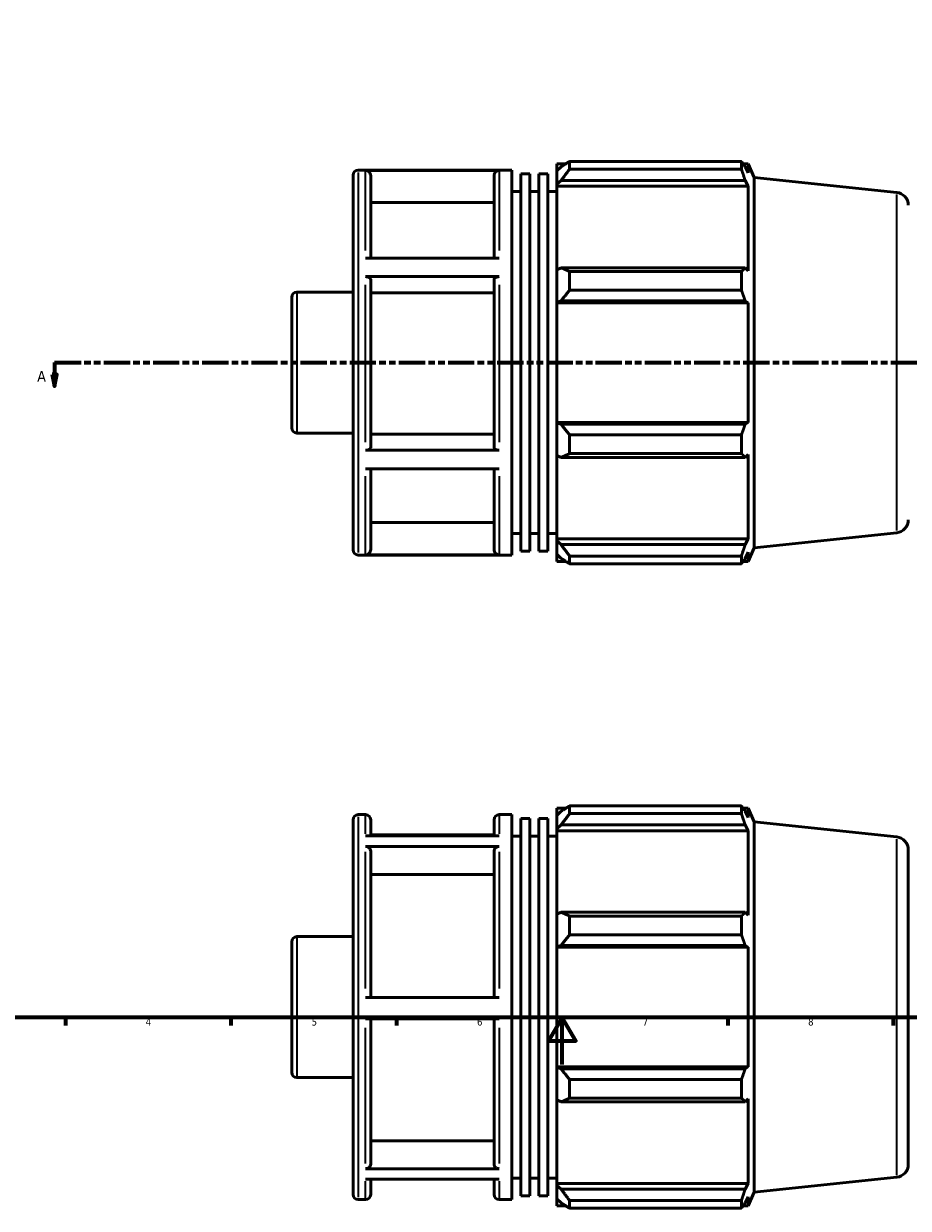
# Model space of a CAD drawing. Header units: millimetres. Extents: x -9 to 945, y -61 to 942.
# Tile 2 of 6: x 193 to 567, y -61 to 441. Entities that reach past the tile are written whole.
import ezdxf

# ---------------------------------------------------------------- set-up
doc = ezdxf.new("R2010")
doc.units = ezdxf.units.MM
doc.linetypes.add('DOUBLE_DASH_CHAIN', pattern=[1.2403, 0.6614, -0.0827, 0.1654, -0.0827, 0.1654, -0.0827])
for name, color, linetype, lineweight in [('Border (ANSI)', 7, 'Continuous', 70), ('Section Line (ANSI)', 7, 'DOUBLE_DASH_CHAIN', 70), ('Visible (ANSI)', 7, 'Continuous', 50), ('Visible Narrow (ANSI)', 7, 'Continuous', 35)]:
    doc.layers.add(name, color=color, linetype=linetype, lineweight=lineweight)
doc.styles.add('Label Text (ANSI)', font='tahoma.ttf')
doc.styles.add('Note Text (ANSI)', font='tahoma.ttf')

# ---------------------------------------------------------------- blocks, each defined once
blk = doc.blocks.new('Borders Default Border')
at = {"layer": 'Border (ANSI)'}
for p, q in [((210.25, 20), (210.25, 16.55)), ((280.33, 20), (280.33, 16.55)), ((350.42, 20), (350.42, 16.55)), ((490.58, 20), (490.58, 16.55)), ((560.67, 20), (560.67, 16.55))]:
    blk.add_line(p, q, dxfattribs=at)
at = {"layer": 'Border (ANSI)', "flags": 128}
for points in [[(20, 20), (20, 574), (821, 574), (821, 20), (20, 20)], [(420.5, 0), (420.5, 20), (414.73, 10), (426.27, 10), (420.5, 20)]]:
    blk.add_lwpolyline(points, dxfattribs=at)
at = {"layer": 'Border (ANSI)', "char_height": 3.05, "attachment_point": 7, "style": 'Note Text (ANSI)'}
for s, insert in [('4', (244.23, 16.55)), ('5', (314.48, 16.49)), ('6', (384.49, 16.49)), ('7', (454.6, 16.55)), ('8', (524.63, 16.48))]:
    blk.add_mtext(s, dxfattribs=dict(at, insert=insert))
blk = doc.blocks.new('2dTransSection0')
at = {"layer": 'Section Line (ANSI)', "linetype": 'DOUBLE_DASH_CHAIN', "ltscale": 16.783997}
blk.add_line((205.7, 297.11), (654.07, 297.11), dxfattribs=at)
at = {"layer": 'Section Line (ANSI)', "linetype": 'Continuous'}
for p, q in [((205.7, 297.11), (216.91, 297.11)), ((205.7, 297.11), (205.7, 292.11)), ((642.86, 297.11), (654.07, 297.11)), ((654.07, 297.11), (654.07, 292.11)), ((204.7, 292.11), (205.7, 287.11)), ((206.7, 292.11), (204.7, 292.11)), ((205.7, 292.11), (205.7, 287.11)), ((205.7, 287.11), (206.7, 292.11)), ((653.07, 292.11), (654.07, 287.11)), ((655.07, 292.11), (653.07, 292.11)), ((654.07, 292.11), (654.07, 287.11)), ((654.07, 287.11), (655.07, 292.11))]:
    blk.add_line(p, q, dxfattribs=at)
at = {"layer": 'Section Line (ANSI)', "linetype": 'Continuous', "flags": 128}
for points in [[(204.7, 292.11), (205.7, 287.11), (206.7, 292.11), (204.7, 292.11)], [(653.07, 292.11), (654.07, 287.11), (655.07, 292.11), (653.07, 292.11)]]:
    blk.add_lwpolyline(points, dxfattribs=at)
at = {"layer": 'Section Line (ANSI)'}
for points in [[(204.7, 292.11), (205.7, 287.11), (206.7, 292.11), (204.7, 292.11)], [(653.07, 292.11), (654.07, 287.11), (655.07, 292.11), (653.07, 292.11)]]:
    blk.add_solid(points, dxfattribs=at)
at = {"layer": 'Section Line (ANSI)', "char_height": 4.57, "attachment_point": 7, "style": 'Label Text (ANSI)'}
for insert in [(198.33, 289.04), (657.54, 289.04)]:
    blk.add_mtext('A', dxfattribs=dict(at, insert=insert))

msp = doc.modelspace()

# ---------------------------------------------------------------- linework, layer by layer
at = {"layer": 'Visible (ANSI)'}
for p, q in [((418.261, 381.273), (418.261, 378.241)), ((418.261, 381.273), (422.114, 381.273)), ((423.691, 382.262), (423.691, 378.99)), ((423.691, 382.262), (496.375, 382.262)), ((496.375, 378.99), (496.375, 382.262)), ((497.078, 381.273), (499.196, 381.273)), ((501.781, 375.466), (499.196, 381.273)), ((499.196, 377.378), (499.196, 381.273)), ((332.031, 217.858), (332.031, 376.358)), ((334.231, 378.558), (399.146, 378.558)), ((393.888, 378.408), (337.288, 378.408)), ((339.488, 376.203), (339.488, 341.331)), ((391.688, 341.331), (391.688, 376.203)), ((399.146, 215.658), (399.146, 378.558)), ((402.969, 217.287), (402.969, 376.929)), ((402.969, 376.929), (406.792, 376.929)), ((406.792, 217.287), (406.792, 376.929)), ((410.615, 217.287), (410.615, 376.929)), ((410.615, 376.929), (414.438, 376.929)), ((414.438, 217.287), (414.438, 376.929)), ((420.071, 379.967), (418.261, 378.241)), ((418.261, 372.566), (418.261, 378.241)), ((496.375, 378.99), (423.691, 378.99)), ((499.196, 377.378), (497.987, 379.967)), ((418.261, 372.566), (420.071, 374.172)), ((418.261, 371.763), (418.261, 372.566)), ((418.261, 371.763), (418.261, 336.389)), ((418.261, 371.763), (499.196, 371.763)), ((420.071, 374.172), (497.987, 374.172)), ((497.987, 374.172), (499.196, 371.763)), ((499.196, 335.971), (499.196, 371.763)), ((501.781, 218.75), (501.781, 375.466)), ((562.106, 369.126), (501.781, 375.466)), ((399.146, 369.508), (402.969, 369.508)), ((406.792, 369.508), (410.615, 369.508)), ((414.438, 369.508), (418.261, 369.508)), ((391.688, 364.802), (339.488, 364.802)), ((337.288, 341.331), (393.888, 341.331)), ((420.071, 337.225), (418.261, 336.389)), ((418.261, 322.689), (418.261, 336.389)), ((497.987, 337.225), (420.071, 337.225)), ((499.196, 335.971), (497.987, 337.225)), ((393.888, 333.47), (337.288, 333.47)), ((339.488, 332.368), (339.488, 261.086)), ((391.688, 261.086), (391.688, 332.368)), ((423.691, 335.653), (423.691, 327.752)), ((423.691, 335.653), (496.375, 335.653)), ((496.375, 327.752), (496.375, 335.653)), ((308.231, 326.915), (332.031, 326.915)), ((391.688, 326.667), (339.488, 326.667)), ((496.375, 327.752), (423.691, 327.752)), ((306.031, 269.501), (306.031, 324.715)), ((418.261, 322.689), (420.071, 323.233)), ((418.261, 322.417), (418.261, 322.689)), ((418.261, 322.417), (418.261, 271.799)), ((418.261, 322.417), (499.196, 322.417)), ((420.071, 323.233), (497.987, 323.233)), ((497.987, 323.233), (499.196, 322.417)), ((499.196, 271.799), (499.196, 322.417)), ((418.261, 271.527), (418.261, 271.799)), ((418.261, 271.799), (499.196, 271.799)), ((420.071, 270.983), (418.261, 271.527)), ((418.261, 257.827), (418.261, 271.527)), ((497.987, 270.983), (420.071, 270.983)), ((499.196, 271.799), (497.987, 270.983)), ((308.231, 267.301), (332.031, 267.301)), ((339.488, 266.782), (391.688, 266.782)), ((423.691, 266.464), (423.691, 258.564)), ((423.691, 266.464), (496.375, 266.464)), ((496.375, 258.564), (496.375, 266.464)), ((337.288, 259.984), (393.888, 259.984)), ((418.261, 257.827), (420.071, 256.991)), ((418.261, 257.827), (418.261, 222.453)), ((420.071, 256.991), (497.987, 256.991)), ((496.375, 258.564), (423.691, 258.564)), ((497.987, 256.991), (499.196, 258.245)), ((499.196, 222.453), (499.196, 258.245)), ((393.888, 252.171), (337.288, 252.171)), ((339.488, 252.171), (339.488, 217.964)), ((391.688, 217.964), (391.688, 252.171)), ((339.488, 229.357), (391.688, 229.357)), ((399.146, 224.708), (402.969, 224.708)), ((406.792, 224.708), (410.615, 224.708)), ((414.438, 224.708), (418.261, 224.708)), ((418.261, 221.65), (418.261, 222.453)), ((418.261, 222.453), (499.196, 222.453)), ((418.261, 215.975), (418.261, 221.65)), ((420.071, 220.045), (418.261, 221.65)), ((499.196, 222.453), (497.987, 220.045)), ((562.106, 225.09), (501.781, 218.75)), ((334.231, 215.658), (399.146, 215.658)), ((337.288, 215.761), (393.888, 215.761)), ((402.969, 217.287), (406.792, 217.287)), ((410.615, 217.287), (414.438, 217.287)), ((418.261, 215.975), (420.071, 214.249)), ((418.261, 215.975), (418.261, 212.943)), ((497.987, 220.045), (420.071, 220.045)), ((497.987, 214.249), (499.196, 216.839)), ((501.781, 218.75), (499.196, 212.943)), ((499.196, 212.943), (499.196, 216.839)), ((418.261, 212.943), (422.114, 212.943)), ((423.691, 215.227), (423.691, 211.954)), ((423.691, 215.227), (496.375, 215.227)), ((496.375, 211.954), (423.691, 211.954)), ((496.375, 211.954), (496.375, 215.227)), ((497.078, 212.943), (499.196, 212.943)), ((334.231, 105.798), (337.288, 105.798)), ((393.888, 105.798), (399.146, 105.798)), ((399.146, -57.102), (399.146, 105.798)), ((418.261, 108.513), (418.261, 105.481)), ((418.261, 108.513), (422.114, 108.513)), ((420.071, 107.207), (418.261, 105.481)), ((418.261, 99.806), (418.261, 105.481)), ((423.691, 109.502), (423.691, 106.229)), ((423.691, 109.502), (496.375, 109.502)), ((496.375, 106.229), (423.691, 106.229)), ((496.375, 106.229), (496.375, 109.502)), ((497.078, 108.513), (499.196, 108.513)), ((499.196, 104.618), (497.987, 107.207)), ((501.781, 102.706), (499.196, 108.513)), ((499.196, 104.618), (499.196, 108.513)), ((332.031, -54.902), (332.031, 103.598)), ((339.488, 103.598), (339.488, 96.846)), ((391.688, 96.846), (391.688, 103.598)), ((402.969, -55.473), (402.969, 104.169)), ((402.969, 104.169), (406.792, 104.169)), ((406.792, -55.473), (406.792, 104.169)), ((410.615, -55.473), (410.615, 104.169)), ((410.615, 104.169), (414.438, 104.169)), ((414.438, -55.473), (414.438, 104.169)), ((418.261, 99.806), (420.071, 101.412)), ((420.071, 101.412), (497.987, 101.412)), ((497.987, 101.412), (499.196, 99.003)), ((501.781, -54.01), (501.781, 102.706)), ((562.106, 96.366), (501.781, 102.706)), ((337.288, 96.846), (393.888, 96.846)), ((391.688, 97.231), (339.488, 97.231)), ((399.146, 96.748), (402.969, 96.748)), ((406.792, 96.748), (410.615, 96.748)), ((414.438, 96.748), (418.261, 96.748)), ((418.261, 99.003), (418.261, 99.806)), ((418.261, 99.003), (418.261, 63.629)), ((418.261, 99.003), (499.196, 99.003)), ((499.196, 63.211), (499.196, 99.003)), ((393.888, 92.28), (337.288, 92.28)), ((339.488, 90.371), (339.488, 28.447)), ((391.688, 28.447), (391.688, 90.371)), ((567.031, 90.896), (567.031, -42.2)), ((391.688, 80.497), (339.488, 80.497)), ((420.071, 64.465), (418.261, 63.629)), ((418.261, 49.929), (418.261, 63.629)), ((497.987, 64.465), (420.071, 64.465)), ((423.691, 62.893), (423.691, 54.992)), ((423.691, 62.893), (496.375, 62.893)), ((496.375, 54.992), (496.375, 62.893)), ((499.196, 63.211), (497.987, 64.465)), ((306.031, -3.259), (306.031, 51.955)), ((308.231, 54.155), (332.031, 54.155)), ((418.261, 49.929), (420.071, 50.473)), ((420.071, 50.473), (497.987, 50.473)), ((496.375, 54.992), (423.691, 54.992)), ((497.987, 50.473), (499.196, 49.657)), ((418.261, 49.657), (418.261, 49.929)), ((418.261, 49.657), (418.261, -0.961)), ((418.261, 49.657), (499.196, 49.657)), ((499.196, -0.961), (499.196, 49.657)), ((337.288, 28.447), (393.888, 28.447)), ((393.888, 19.397), (337.288, 19.397)), ((339.488, 19.397), (339.488, -42.143)), ((391.688, -42.143), (391.688, 19.397)), ((418.261, -1.233), (418.261, -0.961)), ((418.261, -0.961), (499.196, -0.961)), ((418.261, -14.933), (418.261, -1.233)), ((420.071, -1.777), (418.261, -1.233)), ((497.987, -1.777), (420.071, -1.777)), ((499.196, -0.961), (497.987, -1.777)), ((308.231, -5.459), (332.031, -5.459)), ((423.691, -6.296), (423.691, -14.196)), ((423.691, -6.296), (496.375, -6.296)), ((496.375, -14.196), (496.375, -6.296)), ((418.261, -14.933), (418.261, -50.307)), ((418.261, -14.933), (420.071, -15.769)), ((496.375, -14.196), (423.691, -14.196)), ((497.987, -15.769), (499.196, -14.515)), ((499.196, -50.307), (499.196, -14.515)), ((420.071, -15.769), (497.987, -15.769)), ((339.488, -32.277), (391.688, -32.277)), ((337.288, -44.051), (393.888, -44.051)), ((393.888, -48.535), (337.288, -48.535)), ((339.488, -48.535), (339.488, -54.902)), ((391.688, -54.902), (391.688, -48.535)), ((399.146, -48.052), (402.969, -48.052)), ((406.792, -48.052), (410.615, -48.052)), ((414.438, -48.052), (418.261, -48.052)), ((562.106, -47.67), (501.781, -54.01)), ((418.261, -51.11), (418.261, -50.307)), ((418.261, -50.307), (499.196, -50.307)), ((418.261, -56.785), (418.261, -51.11)), ((420.071, -52.715), (418.261, -51.11)), ((497.987, -52.715), (420.071, -52.715)), ((499.196, -50.307), (497.987, -52.715)), ((501.781, -54.01), (499.196, -59.817)), ((334.231, -57.102), (337.288, -57.102)), ((393.888, -57.102), (399.146, -57.102)), ((402.969, -55.473), (406.792, -55.473)), ((410.615, -55.473), (414.438, -55.473)), ((418.261, -56.785), (418.261, -59.817)), ((418.261, -56.785), (420.071, -58.511)), ((418.261, -59.817), (422.114, -59.817)), ((423.691, -57.533), (423.691, -60.806)), ((423.691, -57.533), (496.375, -57.533)), ((496.375, -60.806), (496.375, -57.533)), ((497.078, -59.817), (499.196, -59.817)), ((497.987, -58.511), (499.196, -55.922)), ((499.196, -59.817), (499.196, -55.922)), ((496.375, -60.806), (423.691, -60.806))]:
    msp.add_line(p, q, dxfattribs=at)
for centre, radius, start, end in [((334.231, 376.358), 2.2, 90, 180), ((561.531, 363.656), 5.5, 0, 84), ((308.231, 324.715), 2.2, 90, 180), ((308.231, 269.501), 2.2, 180, 270), ((561.531, 230.56), 5.5, 276, 0), ((334.231, 217.858), 2.2, 180, 270), ((334.231, 103.598), 2.2, 90, 180), ((337.288, 103.598), 2.2, 0, 90), ((393.888, 103.598), 2.2, 90, 180), ((561.531, 90.896), 5.5, 0, 84), ((308.231, 51.955), 2.2, 90, 180), ((308.231, -3.259), 2.2, 180, 270), ((561.531, -42.2), 5.5, 276, 0), ((334.231, -54.902), 2.2, 180, 270), ((337.288, -54.902), 2.2, 270, 0), ((393.888, -54.902), 2.2, 180, 270)]:
    msp.add_arc(centre, radius, start, end, dxfattribs=at)
for points, weights in [([(423.691, 382.262), (421.809, 381.091), (420.071, 379.967)], [1.01545823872, 1.0110130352, 1.00576558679]), ([(496.375, 382.262), (497.213, 381.091), (497.987, 379.967)], [1, 1.00153170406, 1.00224692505]), ([(420.071, 374.172), (421.809, 376.531), (423.691, 378.99)], [1.00576558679, 1.0110130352, 1.01545823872]), ([(497.987, 374.172), (497.213, 376.531), (496.375, 378.99)], [1.00224692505, 1.00153170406, 1]), ([(423.691, 335.653), (421.809, 336.455), (420.071, 337.225)], [1.01545823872, 1.0110130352, 1.00576558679]), ([(496.375, 335.653), (497.213, 336.455), (497.987, 337.225)], [1, 1.00153170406, 1.00224692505]), ([(420.071, 323.233), (421.809, 325.447), (423.691, 327.752)], [1.00576558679, 1.0110130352, 1.01545823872]), ([(497.987, 323.233), (497.213, 325.447), (496.375, 327.752)], [1.00224692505, 1.00153170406, 1]), ([(423.691, 266.464), (421.809, 268.77), (420.071, 270.983)], [1.01545823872, 1.0110130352, 1.00576558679]), ([(496.375, 266.464), (497.213, 268.77), (497.987, 270.983)], [1, 1.00153170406, 1.00224692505]), ([(420.071, 256.991), (421.809, 257.761), (423.691, 258.564)], [1.00576558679, 1.0110130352, 1.01545823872]), ([(497.987, 256.991), (497.213, 257.761), (496.375, 258.564)], [1.00224692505, 1.00153170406, 1]), ([(423.691, 215.227), (421.809, 217.685), (420.071, 220.045)], [1.01545823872, 1.0110130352, 1.00576558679]), ([(496.375, 215.227), (497.213, 217.685), (497.987, 220.045)], [1, 1.00153170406, 1.00224692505]), ([(420.071, 214.249), (421.809, 213.125), (423.691, 211.954)], [1.00576558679, 1.0110130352, 1.01545823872]), ([(497.987, 214.249), (497.213, 213.125), (496.375, 211.954)], [1.00224692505, 1.00153170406, 1]), ([(423.691, 109.502), (421.809, 108.331), (420.071, 107.207)], [1.01545823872, 1.0110130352, 1.00576558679]), ([(420.071, 101.412), (421.809, 103.771), (423.691, 106.229)], [1.00576558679, 1.0110130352, 1.01545823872]), ([(496.375, 109.502), (497.213, 108.331), (497.987, 107.207)], [1, 1.00153170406, 1.00224692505]), ([(497.987, 101.412), (497.213, 103.771), (496.375, 106.229)], [1.00224692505, 1.00153170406, 1]), ([(423.691, 62.893), (421.809, 63.695), (420.071, 64.465)], [1.01545823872, 1.0110130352, 1.00576558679]), ([(496.375, 62.893), (497.213, 63.695), (497.987, 64.465)], [1, 1.00153170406, 1.00224692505]), ([(420.071, 50.473), (421.809, 52.687), (423.691, 54.992)], [1.00576558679, 1.0110130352, 1.01545823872]), ([(497.987, 50.473), (497.213, 52.687), (496.375, 54.992)], [1.00224692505, 1.00153170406, 1]), ([(423.691, -6.296), (421.809, -3.99), (420.071, -1.777)], [1.01545823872, 1.0110130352, 1.00576558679]), ([(496.375, -6.296), (497.213, -3.99), (497.987, -1.777)], [1, 1.00153170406, 1.00224692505]), ([(420.071, -15.769), (421.809, -14.999), (423.691, -14.196)], [1.00576558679, 1.0110130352, 1.01545823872]), ([(497.987, -15.769), (497.213, -14.999), (496.375, -14.196)], [1.00224692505, 1.00153170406, 1]), ([(423.691, -57.533), (421.809, -55.075), (420.071, -52.715)], [1.01545823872, 1.0110130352, 1.00576558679]), ([(496.375, -57.533), (497.213, -55.075), (497.987, -52.715)], [1, 1.00153170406, 1.00224692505]), ([(420.071, -58.511), (421.809, -59.635), (423.691, -60.806)], [1.00576558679, 1.0110130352, 1.01545823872]), ([(497.987, -58.511), (497.213, -59.635), (496.375, -60.806)], [1.00224692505, 1.00153170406, 1])]:
    msp.add_rational_spline(points, weights, degree=2, dxfattribs=at)
for points, knots in [([(337.288, 378.408), (337.56, 378.408), (337.879, 378.344), (338.381, 378.136), (338.651, 377.955), (339.036, 377.57), (339.217, 377.299), (339.425, 376.796), (339.488, 376.476), (339.488, 376.203)], [0, 0, 0, 0, 0.08140398, 0.08140398, 0.16288502, 0.16288502, 0.2444621, 0.2444621, 0.32612334, 0.32612334, 0.32612334, 0.32612334]), ([(391.688, 376.203), (391.688, 376.476), (391.752, 376.796), (391.96, 377.299), (392.141, 377.57), (392.525, 377.955), (392.796, 378.136), (393.298, 378.344), (393.617, 378.408), (393.888, 378.408)], [0.97840023, 0.97840023, 0.97840023, 0.97840023, 1.06006147, 1.06006147, 1.14163855, 1.14163855, 1.22311959, 1.22311959, 1.30452357, 1.30452357, 1.30452357, 1.30452357]), ([(337.288, 333.47), (337.56, 333.47), (337.879, 333.438), (338.381, 333.334), (338.651, 333.244), (339.036, 333.051), (339.217, 332.916), (339.425, 332.664), (339.488, 332.504), (339.488, 332.368)], [0, 0, 0, 0, 0.08140398, 0.08140398, 0.16288502, 0.16288502, 0.2444621, 0.2444621, 0.32612334, 0.32612334, 0.32612334, 0.32612334]), ([(391.688, 332.368), (391.688, 332.504), (391.752, 332.664), (391.96, 332.916), (392.141, 333.051), (392.525, 333.244), (392.796, 333.334), (393.298, 333.438), (393.617, 333.47), (393.888, 333.47)], [0.97840023, 0.97840023, 0.97840023, 0.97840023, 1.06006147, 1.06006147, 1.14163855, 1.14163855, 1.22311959, 1.22311959, 1.30452357, 1.30452357, 1.30452357, 1.30452357]), ([(339.488, 261.086), (339.488, 260.95), (339.425, 260.79), (339.217, 260.539), (339.036, 260.403), (338.652, 260.211), (338.381, 260.12), (337.879, 260.016), (337.56, 259.984), (337.288, 259.984)], [0.97809593, 0.97809593, 0.97809593, 0.97809593, 1.05969148, 1.05969148, 1.14122943, 1.14122943, 1.22270161, 1.22270161, 1.30412102, 1.30412102, 1.30412102, 1.30412102]), ([(393.888, 259.984), (393.617, 259.984), (393.298, 260.016), (392.796, 260.12), (392.525, 260.211), (392.141, 260.403), (391.96, 260.539), (391.752, 260.79), (391.688, 260.95), (391.688, 261.086)], [0, 0, 0, 0, 0.0814194, 0.0814194, 0.16289159, 0.16289159, 0.24442954, 0.24442954, 0.32602509, 0.32602509, 0.32602509, 0.32602509]), ([(339.488, 217.964), (339.488, 217.692), (339.425, 217.372), (339.217, 216.87), (339.036, 216.598), (338.652, 216.214), (338.381, 216.033), (337.879, 215.825), (337.56, 215.761), (337.288, 215.761)], [0.97809593, 0.97809593, 0.97809593, 0.97809593, 1.05969148, 1.05969148, 1.14122943, 1.14122943, 1.22270161, 1.22270161, 1.30412102, 1.30412102, 1.30412102, 1.30412102]), ([(393.888, 215.761), (393.617, 215.761), (393.298, 215.825), (392.796, 216.033), (392.525, 216.214), (392.141, 216.598), (391.96, 216.87), (391.752, 217.372), (391.688, 217.692), (391.688, 217.964)], [0, 0, 0, 0, 0.0814194, 0.0814194, 0.16289159, 0.16289159, 0.24442954, 0.24442954, 0.32602509, 0.32602509, 0.32602509, 0.32602509]), ([(337.288, 92.28), (337.56, 92.28), (337.879, 92.225), (338.381, 92.045), (338.651, 91.888), (339.036, 91.555), (339.217, 91.319), (339.425, 90.884), (339.488, 90.607), (339.488, 90.371)], [0, 0, 0, 0, 0.08140398, 0.08140398, 0.16288502, 0.16288502, 0.2444621, 0.2444621, 0.32612334, 0.32612334, 0.32612334, 0.32612334]), ([(391.688, 90.371), (391.688, 90.607), (391.752, 90.884), (391.96, 91.319), (392.141, 91.555), (392.525, 91.888), (392.796, 92.045), (393.298, 92.225), (393.617, 92.28), (393.888, 92.28)], [0.97840023, 0.97840023, 0.97840023, 0.97840023, 1.06006147, 1.06006147, 1.14163855, 1.14163855, 1.22311959, 1.22311959, 1.30452357, 1.30452357, 1.30452357, 1.30452357]), ([(339.488, -42.143), (339.488, -42.379), (339.425, -42.656), (339.217, -43.091), (339.036, -43.326), (338.652, -43.659), (338.381, -43.816), (337.879, -43.996), (337.56, -44.051), (337.288, -44.051)], [0.97809593, 0.97809593, 0.97809593, 0.97809593, 1.05969148, 1.05969148, 1.14122943, 1.14122943, 1.22270161, 1.22270161, 1.30412102, 1.30412102, 1.30412102, 1.30412102]), ([(393.888, -44.051), (393.617, -44.051), (393.298, -43.996), (392.796, -43.816), (392.525, -43.659), (392.141, -43.326), (391.96, -43.091), (391.752, -42.656), (391.688, -42.379), (391.688, -42.143)], [0, 0, 0, 0, 0.0814194, 0.0814194, 0.16289159, 0.16289159, 0.24442954, 0.24442954, 0.32602509, 0.32602509, 0.32602509, 0.32602509])]:
    msp.add_open_spline(points, degree=3, knots=knots, dxfattribs=at)
at = {"layer": 'Visible Narrow (ANSI)'}
for p, q in [((334.231, 377.555), (334.231, 216.661)), ((337.288, 344.483), (337.288, 378.087)), ((393.888, 378.087), (393.888, 344.483)), ((562.106, 225.977), (562.106, 368.239)), ((308.231, 326.548), (308.231, 267.668)), ((337.288, 263.417), (337.288, 330.02)), ((393.888, 330.02), (393.888, 263.417)), ((337.288, 216.042), (337.288, 249.042)), ((393.888, 249.042), (393.888, 216.042)), ((337.288, 97.704), (337.288, 105.775)), ((393.888, 105.775), (393.888, 97.704)), ((334.231, 104.795), (334.231, -56.099)), ((562.106, -46.783), (562.106, 95.479)), ((337.288, 32.248), (337.288, 90.103)), ((393.888, 90.103), (393.888, 32.248)), ((308.231, 53.788), (308.231, -5.092)), ((337.288, -41.907), (337.288, 15.599)), ((393.888, 15.599), (393.888, -41.907)), ((337.288, -57.08), (337.288, -49.357)), ((393.888, -49.357), (393.888, -57.08))]:
    msp.add_line(p, q, dxfattribs=at)

# ---------------------------------------------------------------- block references
msp.add_blockref('Borders Default Border', (0, 0))
at = {"layer": 'Section Line (ANSI)'}
msp.add_blockref('2dTransSection0', (0, 0), dxfattribs=at)

doc.saveas('drawing.dxf')
